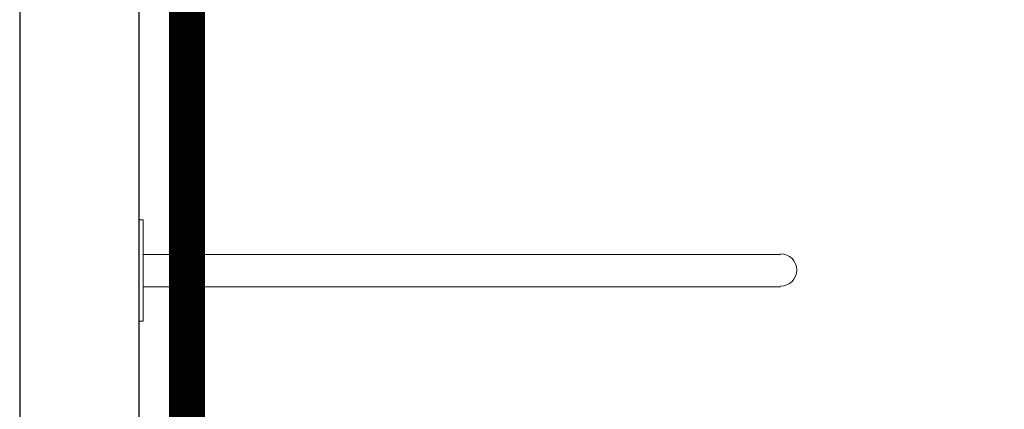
# Model space of a CAD drawing. Header units: centimetres. Extents: x 4120 to 19220, y -7417 to 180.
# Tile 180 of 223: x 16257 to 16339, y -2559 to -2527. Entities that reach past the tile are written whole.
import ezdxf

# ---------------------------------------------------------------- set-up
doc = ezdxf.new("R2010")
doc.units = ezdxf.units.CM
doc.linetypes.add('DGN_STYLE_2', pattern=[30.2, 18.12, -12.08])
doc.layers.add('A-Wykończenie ścian', color=5, linetype='Continuous', lineweight=20)
doc.layers.add('A_Wyposażenie', color=8, linetype='Continuous')
doc.layers.add('A_Ściany', color=2, linetype='Continuous')

msp = doc.modelspace()

# ---------------------------------------------------------------- linework, layer by layer
at = {"elevation": 0}
msp.add_lwpolyline([(16256.775, -2664.481), (16512.275, -2664.481), (16512.275, -2403.481), (16256.775, -2403.481)], close=True, dxfattribs=at)
at = {"layer": 'A-Wykończenie ścian', "color": 41, "linetype": 'DGN_STYLE_2', "true_color": 0xffeaaa, "const_width": 3, "elevation": 0}
msp.add_lwpolyline([(16371.775, -2650.481), (16270.775, -2650.481), (16270.775, -2432.981), (16470.776, -2432.981), (16470.776, -2654.481)], dxfattribs=at)
at = {"layer": 'A_Wyposażenie', "color": 8, "linetype": 'Continuous', "lineweight": 20}
for p, q in [((16266.755, -2543.255, 0), (16266.755, -2551.706, 0)), ((16267.093, -2543.255, 0), (16266.755, -2543.255, 0)), ((16267.093, -2543.255, 0), (16267.093, -2551.706, 0)), ((16267.093, -2546.129, 0), (16320.419, -2546.129, 0)), ((16267.093, -2548.833, 0), (16320.419, -2548.833, 0)), ((16267.093, -2551.706, 0), (16266.755, -2551.706, 0))]:
    msp.add_line(p, q, dxfattribs=at)
msp.add_arc((16320.419, -2547.436, 0), 1.352, 270, 90, dxfattribs=at)
at = {"layer": 'A_Ściany', "color": 7, "elevation": 0}
msp.add_lwpolyline([(16371.775, -2664.481), (16371.775, -2654.481), (16266.775, -2654.481), (16266.775, -2428.981), (16474.775, -2428.981), (16474.775, -2654.481)], dxfattribs=at)

doc.saveas('drawing.dxf')
